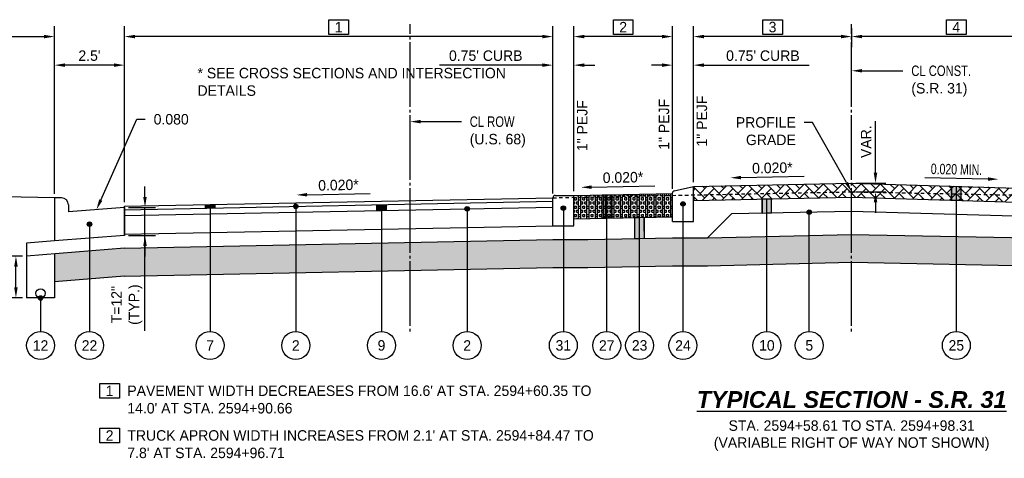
# Model space of a CAD drawing. Header units: feet. Extents: x 904 to 1979, y -2403 to -1843.
# Tile 18 of 34: x 1853 to 1888, y -2065 to -2049. Entities that reach past the tile are written whole.
import ezdxf
from ezdxf import colors
from ezdxf.entities.mleader import LeaderData, LeaderLine
from ezdxf.math import Vec2, Vec3

# ---------------------------------------------------------------- set-up
doc = ezdxf.new("R2010")
doc.units = ezdxf.units.FT
doc.header["$MEASUREMENT"] = 0
doc.linetypes.add('cl', pattern=[5.000000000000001, 0.09375000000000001, -0.09375000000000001, 4.625000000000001, -0.09375000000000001, 0.09375000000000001])
doc.linetypes.add('HIDDEN', pattern=[0.375, 0.25, -0.125])
for name, color, linetype in [('GE_P_CL', 180, 'cl'), ('RD_P_Text', 1, 'Continuous'), ('SC_Shading1', 247, 'Continuous'), ('SC_Shading1_Resurfacing', 247, 'Continuous')]:
    doc.layers.add(name, color=color, linetype=linetype)
doc.styles.add('Slanted-Normal', font='font31.shx', dxfattribs={"height": 0.1})
doc.styles.get("Standard").update_dxf_attribs({"font": 'font31.shx'})
doc.dimstyles.new('COEC', dxfattribs={"dimscale": 13.9, "dimtxt": 0.18, "dimasz": 0.18, "dimexe": 0.18, "dimexo": 0.0625, "dimgap": 0.09, "dimtad": 1, "dimzin": 0, "dimdsep": 46, "dimtxsty": 'Standard', "dimcen": 0.09, "dimclrd": 256, "dimclre": 256, "dimclrt": 256, "dimaunit": 1, "dimadec": 4, "dimazin": 0, "dimtfac": 1, "dimtofl": 0, "dimtmove": 0, "dimatfit": 3, "dimfxl": 1, "dimtolj": 1, "dimtzin": 0, "dimlwd": -1, "dimlwe": -1, "dimarcsym": 0})

# ---------------------------------------------------------------- blocks, each defined once
blk = doc.blocks.new('*D1192')
at = {"layer": 'Defpoints', "color": 0, "transparency": 16777216}
for p in [(1852.468404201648, -2057.46428792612), (1852.849892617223, -2057.46428792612), (1852.849892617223, -2058.96428792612)]:
    blk.add_point(p, dxfattribs=at)
at = {"layer": 'RD_P_Text', "transparency": 16777216}
for p, q in [((1852.699892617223, -2057.46428792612), (1852.093404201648, -2057.46428792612)), ((1852.468404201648, -2058.58928792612), (1852.468404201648, -2057.83928792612)), ((1852.699892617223, -2058.96428792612), (1852.093404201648, -2058.96428792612))]:
    blk.add_line(p, q, dxfattribs=at)
for points in [[(1852.405904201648, -2057.83928792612), (1852.530904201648, -2057.83928792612), (1852.468404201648, -2057.46428792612)], [(1852.405904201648, -2058.58928792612), (1852.530904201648, -2058.58928792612), (1852.468404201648, -2058.96428792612)]]:
    blk.add_solid(points, dxfattribs=at)
at = {"layer": 'RD_P_Text', "transparency": 16777216, "insert": (1852.130904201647, -2058.21428792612), "char_height": 0.375, "attachment_point": 5, "rotation": 90}
blk.add_mtext("\\A1;1.5'", dxfattribs=at)
blk = doc.blocks.new('*D1196')
at = {"layer": 'Defpoints', "color": 0, "transparency": 16777216}
for p in [(1853.849892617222, -2049.610229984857), (1847.849892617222, -2055.264957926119), (1853.849892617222, -2055.38495792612)]:
    blk.add_point(p, dxfattribs=at)
at = {"layer": 'RD_P_Text', "transparency": 16777216}
for p, q in [((1847.849892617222, -2055.114957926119), (1847.849892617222, -2049.235229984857)), ((1853.849892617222, -2055.234957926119), (1853.849892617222, -2049.235229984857)), ((1848.224892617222, -2049.610229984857), (1853.474892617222, -2049.610229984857))]:
    blk.add_line(p, q, dxfattribs=at)
for points in [[(1848.224892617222, -2049.547729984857), (1848.224892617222, -2049.672729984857), (1847.849892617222, -2049.610229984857)], [(1853.474892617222, -2049.547729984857), (1853.474892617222, -2049.672729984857), (1853.849892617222, -2049.610229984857)]]:
    blk.add_solid(points, dxfattribs=at)
at = {"layer": 'RD_P_Text', "transparency": 16777216, "insert": (1850.849892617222, -2049.272729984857), "char_height": 0.375, "attachment_point": 5}
blk.add_mtext("\\A1;6.0'", dxfattribs=at)
blk = doc.blocks.new('*D1199')
at = {"layer": 'Defpoints', "color": 0, "transparency": 16777216}
for p in [(1882.369892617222, -2049.16458792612), (1876.709892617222, -2049.610229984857), (1876.709892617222, -2054.97445792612)]:
    blk.add_point(p, dxfattribs=at)
at = {"layer": 'RD_P_Text', "transparency": 16777216}
for p, q in [((1876.709892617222, -2054.82445792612), (1876.709892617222, -2049.235229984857)), ((1881.994892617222, -2049.610229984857), (1877.084892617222, -2049.610229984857)), ((1882.369892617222, -2049.31458792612), (1882.369892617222, -2049.985229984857))]:
    blk.add_line(p, q, dxfattribs=at)
for points in [[(1877.084892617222, -2049.547729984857), (1877.084892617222, -2049.672729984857), (1876.709892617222, -2049.610229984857)], [(1881.994892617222, -2049.547729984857), (1881.994892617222, -2049.672729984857), (1882.369892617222, -2049.610229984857)]]:
    blk.add_solid(points, dxfattribs=at)
at = {"layer": 'RD_P_Text', "transparency": 16777216, "insert": (1879.539892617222, -2049.272729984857), "char_height": 0.375, "attachment_point": 5}
blk.add_mtext('\\A1;3', dxfattribs=at)
blk = doc.blocks.new('*D1200')
at = {"layer": 'Defpoints', "color": 0, "transparency": 16777216}
for p in [(1882.369892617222, -2049.16458792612), (1882.369892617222, -2049.610229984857), (1889.859892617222, -2055.079387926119)]:
    blk.add_point(p, dxfattribs=at)
at = {"layer": 'RD_P_Text', "transparency": 16777216}
for p, q in [((1889.859892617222, -2054.929387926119), (1889.859892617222, -2049.235229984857)), ((1882.369892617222, -2049.31458792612), (1882.369892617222, -2049.985229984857)), ((1889.484892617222, -2049.610229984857), (1882.744892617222, -2049.610229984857))]:
    blk.add_line(p, q, dxfattribs=at)
for points in [[(1882.744892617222, -2049.547729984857), (1882.744892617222, -2049.672729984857), (1882.369892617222, -2049.610229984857)], [(1889.484892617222, -2049.547729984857), (1889.484892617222, -2049.672729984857), (1889.859892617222, -2049.610229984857)]]:
    blk.add_solid(points, dxfattribs=at)
at = {"layer": 'RD_P_Text', "transparency": 16777216, "insert": (1886.114892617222, -2049.272729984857), "char_height": 0.375, "attachment_point": 5}
blk.add_mtext('\\A1;4', dxfattribs=at)
blk = doc.blocks.new('*D1201')
at = {"layer": 'Defpoints', "color": 0, "transparency": 16777216}
for p in [(1876.709892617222, -2050.632766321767), (1875.959892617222, -2055.207999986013), (1876.709892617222, -2054.97445792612)]:
    blk.add_point(p, dxfattribs=at)
at = {"layer": 'RD_P_Text', "transparency": 16777216}
for p, q in [((1875.959892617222, -2055.057999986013), (1875.959892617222, -2050.257766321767)), ((1876.709892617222, -2054.82445792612), (1876.709892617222, -2050.257766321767)), ((1875.584892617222, -2050.632766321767), (1875.209892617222, -2050.632766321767)), ((1877.084892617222, -2050.632766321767), (1880.846202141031, -2050.632766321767))]:
    blk.add_line(p, q, dxfattribs=at)
for points in [[(1875.584892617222, -2050.570266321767), (1875.584892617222, -2050.695266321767), (1875.959892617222, -2050.632766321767)], [(1877.084892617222, -2050.570266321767), (1877.084892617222, -2050.695266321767), (1876.709892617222, -2050.632766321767)]]:
    blk.add_solid(points, dxfattribs=at)
at = {"layer": 'RD_P_Text', "transparency": 16777216, "insert": (1879.194714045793, -2050.295266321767), "char_height": 0.375, "attachment_point": 5}
blk.add_mtext("\\A1;0.75' CURB", dxfattribs=at)
blk = doc.blocks.new('*D1206')
at = {"layer": 'Defpoints', "color": 0, "transparency": 16777216}
for p in [(1872.429892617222, -2049.610229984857), (1875.959892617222, -2055.207999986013), (1872.429892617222, -2055.295057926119)]:
    blk.add_point(p, dxfattribs=at)
at = {"layer": 'RD_P_Text', "transparency": 16777216}
for p, q in [((1872.429892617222, -2055.145057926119), (1872.429892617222, -2049.235229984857)), ((1875.959892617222, -2055.057999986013), (1875.959892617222, -2049.235229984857)), ((1875.584892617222, -2049.610229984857), (1872.804892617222, -2049.610229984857))]:
    blk.add_line(p, q, dxfattribs=at)
for points in [[(1872.804892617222, -2049.547729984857), (1872.804892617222, -2049.672729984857), (1872.429892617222, -2049.610229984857)], [(1875.584892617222, -2049.547729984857), (1875.584892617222, -2049.672729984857), (1875.959892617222, -2049.610229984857)]]:
    blk.add_solid(points, dxfattribs=at)
at = {"layer": 'RD_P_Text', "transparency": 16777216, "insert": (1874.194892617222, -2049.272729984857), "char_height": 0.375, "attachment_point": 5}
blk.add_mtext('\\A1;2', dxfattribs=at)
blk = doc.blocks.new('*D1207')
at = {"layer": 'Defpoints', "color": 0, "transparency": 16777216}
for p in [(1856.349892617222, -2049.610229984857), (1871.679892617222, -2055.378357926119), (1856.349892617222, -2055.684957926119)]:
    blk.add_point(p, dxfattribs=at)
at = {"layer": 'RD_P_Text', "transparency": 16777216}
for p, q in [((1856.349892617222, -2055.534957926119), (1856.349892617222, -2049.235229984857)), ((1871.679892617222, -2055.228357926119), (1871.679892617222, -2049.235229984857)), ((1871.304892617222, -2049.610229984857), (1856.724892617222, -2049.610229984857))]:
    blk.add_line(p, q, dxfattribs=at)
for points in [[(1856.724892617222, -2049.547729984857), (1856.724892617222, -2049.672729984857), (1856.349892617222, -2049.610229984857)], [(1871.304892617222, -2049.547729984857), (1871.304892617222, -2049.672729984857), (1871.679892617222, -2049.610229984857)]]:
    blk.add_solid(points, dxfattribs=at)
at = {"layer": 'RD_P_Text', "transparency": 16777216, "insert": (1864.014892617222, -2049.272729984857), "char_height": 0.375, "attachment_point": 5}
blk.add_mtext('\\A1;1', dxfattribs=at)
blk = doc.blocks.new('*D1208')
at = {"layer": 'Defpoints', "color": 0, "transparency": 16777216}
for p in [(1853.849892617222, -2050.632766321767), (1853.849892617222, -2055.38495792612), (1856.349892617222, -2055.684957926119)]:
    blk.add_point(p, dxfattribs=at)
at = {"layer": 'RD_P_Text', "transparency": 16777216}
for p, q in [((1853.849892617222, -2055.234957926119), (1853.849892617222, -2050.257766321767)), ((1856.349892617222, -2055.534957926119), (1856.349892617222, -2050.257766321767)), ((1855.974892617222, -2050.632766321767), (1854.224892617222, -2050.632766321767))]:
    blk.add_line(p, q, dxfattribs=at)
for points in [[(1854.224892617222, -2050.570266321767), (1854.224892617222, -2050.695266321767), (1853.849892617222, -2050.632766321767)], [(1855.974892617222, -2050.570266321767), (1855.974892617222, -2050.695266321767), (1856.349892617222, -2050.632766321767)]]:
    blk.add_solid(points, dxfattribs=at)
at = {"layer": 'RD_P_Text', "transparency": 16777216, "insert": (1855.099892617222, -2050.295266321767), "char_height": 0.375, "attachment_point": 5}
blk.add_mtext("\\A1;2.5'", dxfattribs=at)
blk = doc.blocks.new('*D1209')
at = {"layer": 'Defpoints', "color": 0, "transparency": 16777216}
for p in [(1872.429892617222, -2050.632766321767), (1871.679892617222, -2055.378357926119), (1872.429892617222, -2055.295057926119)]:
    blk.add_point(p, dxfattribs=at)
at = {"layer": 'RD_P_Text', "transparency": 16777216}
for p, q in [((1871.679892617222, -2055.228357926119), (1871.679892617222, -2050.257766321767)), ((1872.429892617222, -2055.145057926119), (1872.429892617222, -2050.257766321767)), ((1871.304892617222, -2050.632766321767), (1867.626916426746, -2050.632766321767)), ((1872.804892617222, -2050.632766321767), (1873.179892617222, -2050.632766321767))]:
    blk.add_line(p, q, dxfattribs=at)
for points in [[(1871.304892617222, -2050.570266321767), (1871.304892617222, -2050.695266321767), (1871.679892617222, -2050.632766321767)], [(1872.804892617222, -2050.570266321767), (1872.804892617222, -2050.695266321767), (1872.429892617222, -2050.632766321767)]]:
    blk.add_solid(points, dxfattribs=at)
at = {"layer": 'RD_P_Text', "transparency": 16777216, "insert": (1869.278404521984, -2050.295266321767), "char_height": 0.375, "attachment_point": 5}
blk.add_mtext("\\A1;0.75' CURB", dxfattribs=at)
blk = doc.blocks.new('*D1211')
at = {"layer": 'Defpoints', "color": 0, "transparency": 16777216}
for p in [(1856.349892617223, -2055.724957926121), (1857.086309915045, -2055.724957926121), (1856.349892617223, -2056.724957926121)]:
    blk.add_point(p, dxfattribs=at)
at = {"layer": 'RD_P_Text', "transparency": 16777216}
for p, q in [((1857.086309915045, -2055.349957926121), (1857.086309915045, -2054.974957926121)), ((1856.499892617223, -2055.724957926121), (1857.461309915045, -2055.724957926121)), ((1857.086309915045, -2056.724957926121), (1857.086309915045, -2055.724957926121)), ((1856.499892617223, -2056.724957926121), (1857.461309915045, -2056.724957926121)), ((1857.086309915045, -2060.145414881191), (1857.086309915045, -2056.724957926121)), ((1857.086309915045, -2057.099957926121), (1857.086309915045, -2057.474957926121))]:
    blk.add_line(p, q, dxfattribs=at)
for points in [[(1857.023809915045, -2055.349957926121), (1857.148809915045, -2055.349957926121), (1857.086309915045, -2055.724957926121)], [(1857.023809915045, -2057.099957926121), (1857.148809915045, -2057.099957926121), (1857.086309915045, -2056.724957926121)]]:
    blk.add_solid(points, dxfattribs=at)
at = {"layer": 'RD_P_Text', "transparency": 16777216, "insert": (1856.436309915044, -2059.203748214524), "char_height": 0.375, "attachment_point": 5, "rotation": 90}
blk.add_mtext('\\A1;T=12"\\P(TYP.)', dxfattribs=at)
blk = doc.blocks.new('*D1212')
at = {"layer": 'Defpoints', "color": 0, "transparency": 16777216}
for p in [(1882.369892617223, -2054.861257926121), (1883.223812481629, -2054.861257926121), (1882.369892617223, -2055.16458792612)]:
    blk.add_point(p, dxfattribs=at)
at = {"layer": 'RD_P_Text', "transparency": 16777216}
for p, q in [((1883.223812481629, -2054.486257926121), (1883.223812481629, -2052.63268649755)), ((1882.519892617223, -2054.861257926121), (1883.598812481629, -2054.861257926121)), ((1882.519892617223, -2055.16458792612), (1883.598812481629, -2055.16458792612)), ((1883.223812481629, -2055.53958792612), (1883.223812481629, -2055.91458792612))]:
    blk.add_line(p, q, dxfattribs=at)
for points in [[(1883.161312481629, -2054.486257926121), (1883.286312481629, -2054.486257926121), (1883.223812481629, -2054.861257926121)], [(1883.161312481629, -2055.53958792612), (1883.286312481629, -2055.53958792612), (1883.223812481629, -2055.16458792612)]]:
    blk.add_solid(points, dxfattribs=at)
at = {"layer": 'RD_P_Text', "transparency": 16777216, "insert": (1882.886312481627, -2053.371972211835), "char_height": 0.375, "attachment_point": 5, "rotation": 90}
blk.add_mtext('\\A1;VAR.', dxfattribs=at)

msp = doc.modelspace()

# ---------------------------------------------------------------- hatches: boundary and pattern name
at = {"layer": 'RD_P_Text'}
h = msp.add_hatch(color=256, dxfattribs=at)
h.dxf.hatch_style = 1
h.paths.add_polyline_path([(1886.281492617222, -2054.975174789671), (1886.281492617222, -2055.475174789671), (1885.948292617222, -2055.465471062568), (1885.948292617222, -2054.965471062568)])
h = msp.add_hatch(color=256, dxfattribs=at)
h.dxf.hatch_style = 1
h.paths.add_polyline_path([(1873.440572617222, -2055.274844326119), (1873.772572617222, -2055.268204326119), (1873.772572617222, -2056.101504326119), (1873.440572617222, -2056.108144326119)])
h = msp.add_hatch(color=256, dxfattribs=at)
h.dxf.hatch_style = 1
edge = h.paths.add_edge_path()
edge.add_arc((1876.334892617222, -2055.59912292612), 0.08, 0, 360)
h = msp.add_hatch(color=256, dxfattribs=at)
h.dxf.hatch_style = 1
h.paths.add_polyline_path([(1879.503172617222, -2055.41859232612), (1879.169972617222, -2055.42525632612), (1879.169972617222, -2055.92525632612), (1879.503172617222, -2055.91859232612)])
h = msp.add_hatch(color=256, dxfattribs=at)
h.dxf.hatch_style = 1
h.paths.add_polyline_path([(1859.249292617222, -2055.626969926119), (1859.582492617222, -2055.620305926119), (1859.582492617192, -2055.745305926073), (1859.249292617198, -2055.751969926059)])
h = msp.add_hatch(color=256, dxfattribs=at)
h.dxf.hatch_style = 1
edge = h.paths.add_edge_path()
edge.add_arc((1862.481892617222, -2055.687317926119), 0.08, 0, 360)
h = msp.add_hatch(color=256, dxfattribs=at)
h.dxf.hatch_style = 1
h.paths.add_polyline_path([(1865.381292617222, -2055.629329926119), (1865.714492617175, -2055.622665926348), (1865.714492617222, -2055.830995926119), (1865.381292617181, -2055.837659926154)])
h = msp.add_hatch(color=256, dxfattribs=at)
h.dxf.hatch_style = 1
edge = h.paths.add_edge_path()
edge.add_arc((1868.613892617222, -2055.773007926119), 0.08, 0, 360)
h = msp.add_hatch(color=256, dxfattribs=at)
h.dxf.hatch_style = 1
edge = h.paths.add_edge_path()
edge.add_arc((1872.054892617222, -2055.753052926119), 0.08, 0, 360)
h = msp.add_hatch(color=256, dxfattribs=at)
h.dxf.hatch_style = 1
edge = h.paths.add_edge_path()
edge.add_arc((1880.853232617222, -2055.89159112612), 0.08, 0, 360)
h = msp.add_hatch(color=256, dxfattribs=at)
h.dxf.hatch_style = 1
edge = h.paths.add_edge_path()
edge.add_arc((1855.099892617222, -2056.324957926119), 0.08, 0, 360)
h = msp.add_hatch(color=256, dxfattribs=at)
h.dxf.hatch_style = 1
h.paths.add_polyline_path([(1874.617232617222, -2056.084611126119), (1874.949232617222, -2056.07797112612), (1874.949232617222, -2056.837331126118), (1874.617232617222, -2056.843971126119)])
h = msp.add_hatch(color=256, dxfattribs=at)
h.dxf.hatch_style = 1
edge = h.paths.add_edge_path()
edge.add_arc((1853.349892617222, -2058.964287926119), 0.08, 0, 360)
at = {"layer": 'SC_Shading1'}
h = msp.add_hatch(dxfattribs=at)
h.set_pattern_fill('WICKER', color=256, scale=1.5)
h.set_pattern_definition([(0, (-29.67285593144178, -25.11659251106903), (0, 1.5), [0.439335, -0.257355, 0.6213150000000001, -0.18198]), (0, (-29.67285593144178, -25.29857251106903), (0, 1.5), [0.6213150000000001, -0.257355, 0.439335, -0.18198]), (0, (-29.23352093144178, -24.23790751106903), (0, 1.5), [0.6213150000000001, -0.257355, 0.439335, -0.18198]), (0, (-29.23352093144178, -24.05592751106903), (0, 1.5), [0.439335, -0.257355, 0.6213150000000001, -0.18198]), (90, (-29.41550093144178, -25.11659251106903), (-1.5, 9.184850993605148e-17), [0.439335, -0.257355, 0.6213150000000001, -0.18198]), (90, (-29.23352093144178, -25.11659251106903), (-1.5, 9.184850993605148e-17), [0.6213150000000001, -0.257355, 0.439335, -0.18198]), (90, (-28.35483593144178, -24.85923751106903), (-1.5, 9.184850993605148e-17), [0.6213150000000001, -0.18198, 0.439335, -0.257355]), (90, (-28.17285593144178, -24.67725751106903), (-1.5, 9.184850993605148e-17), [0.439335, -0.18198, 0.6213150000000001, -0.257355]), (135, (-28.92285593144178, -25.42725751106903), (-1.499996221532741, -1.499996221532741), [0.439335, -0.257355, 0.3639600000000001, -0.257355, 0.6213150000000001, -0.18198]), (135, (-28.79418593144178, -25.29857251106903), (-1.499996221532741, -1.499996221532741), [0.6213150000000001, -0.257355, 0.3639600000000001, -0.257355, 0.439335, -0.18198]), (135, (-27.91550093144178, -24.93461251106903), (-1.499996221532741, -1.499996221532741), [0.3639600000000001, -0.257355, 0.6213150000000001, -0.18198, 0.439335, -0.257355]), (135, (-27.91550093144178, -24.67725751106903), (-1.499996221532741, -1.499996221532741), [0.3639600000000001, -0.257355, 0.439335, -0.18198, 0.6213150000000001, -0.257355]), (45, (-28.79418593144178, -25.55592751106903), (-1.499996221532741, 1.499996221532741), [0.3639600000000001, -0.257355, 0.439335, -0.18198, 0.6213150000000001, -0.257355]), (45, (-29.05154093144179, -25.55592751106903), (-1.499996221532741, 1.499996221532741), [0.3639600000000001, -0.257355, 0.6213150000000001, -0.18198, 0.439335, -0.257355]), (45, (-29.85483593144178, -25.11659251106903), (-1.499996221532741, 1.499996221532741), [0.439335, -0.18198, 0.6213150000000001, -0.257355, 0.3639600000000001, -0.257355]), (45, (-30.11220593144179, -25.11659251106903), (-1.499996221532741, 1.499996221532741), [0.6213150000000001, -0.18198, 0.439335, -0.257355, 0.3639600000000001, -0.257355])])
h.paths.add_polyline_path([(1856.349892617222, -2058.184287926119), (1871.679892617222, -2057.877687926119), (1872.929892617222, -2057.877687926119), (1875.959892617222, -2057.817087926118), (1877.209892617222, -2057.817087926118), (1882.369892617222, -2057.68888792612), (1889.359892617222, -2057.82868792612), (1890.609892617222, -2057.82868792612), (1909.539892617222, -2058.207287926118), (1912.039892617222, -2058.407287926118), (1912.039892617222, -2057.407317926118), (1909.539892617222, -2057.207317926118), (1890.609892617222, -2056.82871792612), (1889.359892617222, -2056.82871792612), (1882.369892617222, -2056.68891792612), (1877.209892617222, -2056.817117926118), (1875.959892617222, -2056.817117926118), (1872.929892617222, -2056.877717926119), (1871.679892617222, -2056.877687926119), (1856.349892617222, -2057.184287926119), (1853.849892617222, -2057.384287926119), (1853.849892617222, -2058.384287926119)])
at = {"layer": 'SC_Shading1_Resurfacing'}
h = msp.add_hatch(dxfattribs=at)
h.set_pattern_fill('AR-HBONE', color=256, scale=0.06)
h.set_pattern_definition([(45, (0, -55.75131541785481), (0, 0.3394112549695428), [0.72, -0.24]), (135, (0.1697056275, -55.58160979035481), (2.664535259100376e-17, 0.3394112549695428), [0.72, -0.24])])
h.paths.add_polyline_path([(1882.369892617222, -2054.86125792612), (1876.709892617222, -2054.97445792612), (1876.709892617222, -2055.47445792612), (1882.369892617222, -2055.36125792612), (1889.859892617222, -2055.579387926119), (1889.859892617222, -2055.079387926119)])
at = {"layer": 'SC_Shading1_Resurfacing', "true_color": 0x7ac1d6}
h = msp.add_hatch(dxfattribs=at)
h.set_pattern_fill('BOX', color=133, scale=0.3)
h.set_pattern_definition([(90, (0, 0), (-0.3, 1.83697019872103e-17), []), (90, (0.075, 0), (-0.3, 1.83697019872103e-17), []), (0, (0, 0), (0, 0.3), [-0.075, 0.075]), (0, (0, 0.075), (0, 0.3), [-0.075, 0.075]), (0, (0, 0.15), (0, 0.3), [0.075, -0.075]), (0, (0, 0.225), (0, 0.3), [0.075, -0.075]), (90, (0.15, 0), (-0.3, 1.83697019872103e-17), [0.075, -0.075]), (90, (0.225, 0), (-0.3, 1.83697019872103e-17), [0.075, -0.075])])
h.paths.add_polyline_path([(1872.429892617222, -2055.295057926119), (1872.429892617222, -2056.128357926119), (1875.959892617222, -2056.05775792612), (1875.959892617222, -2055.22445792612)])

# ---------------------------------------------------------------- linework, layer by layer
at = {"layer": 'GE_P_CL', "ltscale": 0.5, "flags": 128}
for points in [[(1866.570915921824, -2060.16458792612), (1866.570915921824, -2049.16458792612)], [(1882.369892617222, -2060.16458792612), (1882.369892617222, -2049.16458792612)]]:
    msp.add_lwpolyline(points, dxfattribs=at)
at = {"layer": 'RD_P_Text'}
for points in [[(1863.66472202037, -2049.005978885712), (1864.365063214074, -2049.005978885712), (1864.365063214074, -2049.539481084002), (1863.66472202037, -2049.539481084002)], [(1873.84472202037, -2049.005978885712), (1874.545063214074, -2049.005978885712), (1874.545063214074, -2049.539481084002), (1873.84472202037, -2049.539481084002)], [(1879.18972202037, -2049.005978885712), (1879.890063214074, -2049.005978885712), (1879.890063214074, -2049.539481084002), (1879.18972202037, -2049.539481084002)], [(1885.76472202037, -2049.005978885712), (1886.465063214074, -2049.005978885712), (1886.465063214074, -2049.539481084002), (1885.76472202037, -2049.539481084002)], [(1855.469772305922, -2062.021537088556), (1856.170113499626, -2062.021537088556), (1856.170113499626, -2062.555039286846), (1855.469772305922, -2062.555039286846)], [(1855.469772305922, -2063.620378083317), (1856.170113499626, -2063.620378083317), (1856.170113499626, -2064.153880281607), (1855.469772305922, -2064.153880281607)]]:
    msp.add_lwpolyline(points, close=True, dxfattribs=at)
at = {"layer": 'RD_P_Text', "flags": 128}
for points in [[(1876.709892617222, -2054.97445792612), (1882.369892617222, -2054.86125792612)], [(1882.369892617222, -2054.86125792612), (1889.859892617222, -2055.079387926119)], [(1872.429892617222, -2055.295057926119), (1875.959892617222, -2055.22445792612)], [(1876.025142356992, -2055.12665508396), (1876.709892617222, -2054.97445792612)], [(1885.948292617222, -2054.965471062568), (1885.948292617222, -2055.465471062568)], [(1886.281492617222, -2054.975174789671), (1886.281492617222, -2055.475174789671), (1885.948292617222, -2055.465471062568), (1885.948292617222, -2054.965471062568), (1886.281492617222, -2054.975174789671)], [(1886.114892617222, -2054.970322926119), (1886.114892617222, -2060.16458792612)], [(1886.281492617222, -2054.975174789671), (1886.281492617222, -2055.475174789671)], [(1853.849892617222, -2055.38495792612), (1847.849892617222, -2055.264957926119)], [(1853.849892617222, -2055.38495792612), (1853.849892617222, -2056.92495792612)], [(1854.099892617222, -2055.38495792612), (1853.849892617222, -2055.38495792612)], [(1856.349892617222, -2055.684957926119), (1871.679892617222, -2055.378357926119)], [(1856.349892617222, -2055.809957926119), (1871.679892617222, -2055.503357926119)], [(1871.763192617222, -2055.295057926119), (1872.429892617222, -2055.295057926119)], [(1873.440572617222, -2055.274844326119), (1873.772572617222, -2055.268204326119), (1873.772572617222, -2056.101504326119), (1873.440572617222, -2056.108144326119), (1873.440572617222, -2055.274844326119)], [(1873.440572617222, -2056.108144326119), (1873.440572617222, -2055.274844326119)], [(1873.606572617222, -2060.16458792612), (1873.606572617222, -2055.271524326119)], [(1873.772572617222, -2056.101504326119), (1873.772572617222, -2055.268204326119)], [(1876.334892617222, -2055.59912292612), (1876.334892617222, -2060.16458792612)], [(1876.709892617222, -2055.47445792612), (1882.369892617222, -2055.36125792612)], [(1879.503172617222, -2055.41859232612), (1879.169972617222, -2055.42525632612), (1879.169972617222, -2055.92525632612), (1879.503172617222, -2055.91859232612), (1879.503172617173, -2055.418592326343)], [(1882.369892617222, -2055.36125792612), (1889.859892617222, -2055.579387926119)], [(1854.349892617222, -2055.63495792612), (1854.349892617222, -2055.88495792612)], [(1856.349892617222, -2055.724957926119), (1854.349892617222, -2055.88495792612)], [(1856.349892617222, -2056.018287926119), (1871.679892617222, -2055.711687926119)], [(1856.349892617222, -2055.724957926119), (1856.349892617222, -2056.724957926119)], [(1859.249292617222, -2055.626969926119), (1859.582492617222, -2055.620305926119), (1859.582492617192, -2055.745305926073), (1859.249292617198, -2055.751969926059), (1859.249292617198, -2055.626969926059)], [(1859.249292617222, -2055.626969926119), (1859.249292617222, -2055.751969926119)], [(1859.415892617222, -2055.623637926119), (1859.415892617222, -2060.16458792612)], [(1859.582492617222, -2055.620305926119), (1859.582492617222, -2055.745305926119)], [(1862.481892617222, -2055.687317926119), (1862.481892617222, -2060.16458792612)], [(1865.381292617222, -2055.629329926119), (1865.714492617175, -2055.622665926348), (1865.714492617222, -2055.830995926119), (1865.381292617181, -2055.837659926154), (1865.381292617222, -2055.629329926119)], [(1865.381292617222, -2055.629329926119), (1865.381292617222, -2055.837659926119)], [(1865.547892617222, -2055.625997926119), (1865.547892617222, -2060.16458792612)], [(1865.714492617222, -2055.622665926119), (1865.714492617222, -2055.830995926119)], [(1868.613892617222, -2055.773007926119), (1868.613892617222, -2060.16458792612)], [(1872.054892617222, -2055.753052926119), (1872.054892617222, -2060.16458792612)], [(1878.07995384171, -2055.94705670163), (1877.209892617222, -2056.817117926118)], [(1878.07995384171, -2055.94705670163), (1882.369892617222, -2055.86125792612)], [(1882.369892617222, -2055.86125792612), (1888.573087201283, -2056.041912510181)], [(1872.429892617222, -2056.128357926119), (1875.959892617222, -2056.05775792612)], [(1874.617232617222, -2056.084611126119), (1874.949232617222, -2056.07797112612), (1874.949232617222, -2056.837331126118), (1874.617232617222, -2056.843971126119), (1874.617232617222, -2056.084611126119)], [(1874.617232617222, -2056.584611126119), (1874.617232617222, -2056.084611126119)], [(1874.783232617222, -2060.16458792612), (1874.783232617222, -2056.08129112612)], [(1874.949232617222, -2056.577971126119), (1874.949232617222, -2056.07797112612)], [(1875.959892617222, -2056.22445792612), (1876.709892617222, -2056.22445792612)], [(1855.099892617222, -2056.324957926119), (1855.099892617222, -2060.16458792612)], [(1856.349892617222, -2056.684287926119), (1871.679892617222, -2056.377687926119)], [(1871.679892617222, -2056.378387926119), (1872.429892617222, -2056.378387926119)], [(1853.849892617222, -2056.92495792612), (1852.849892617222, -2057.004957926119)], [(1852.849892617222, -2057.004957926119), (1852.849892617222, -2057.464287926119)], [(1856.349892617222, -2056.724957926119), (1853.849892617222, -2056.92495792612)], [(1856.349892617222, -2057.184287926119), (1871.679892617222, -2056.877687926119)], [(1871.679892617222, -2056.877717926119), (1872.929892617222, -2056.877717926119)], [(1872.929892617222, -2056.877717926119), (1875.959892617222, -2056.817117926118)], [(1875.959892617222, -2056.817117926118), (1877.209892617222, -2056.817117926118)], [(1877.209892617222, -2056.817117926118), (1882.369892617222, -2056.68891792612)], [(1882.369892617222, -2056.68891792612), (1889.359892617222, -2056.82871792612)], [(1856.349892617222, -2057.184287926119), (1852.849892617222, -2057.464287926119)], [(1852.849892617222, -2057.464287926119), (1852.849892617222, -2058.964287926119)], [(1853.849892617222, -2057.384287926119), (1853.849892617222, -2058.964287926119)], [(1877.209892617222, -2057.817087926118), (1882.369892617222, -2057.68888792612)], [(1882.369892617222, -2057.68888792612), (1889.359892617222, -2057.82868792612)], [(1856.349892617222, -2058.184287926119), (1871.679892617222, -2057.877687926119)], [(1871.679892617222, -2057.877687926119), (1872.929892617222, -2057.877687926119)], [(1872.929892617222, -2057.877687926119), (1875.959892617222, -2057.817087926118)], [(1875.959892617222, -2057.817087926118), (1877.209892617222, -2057.817087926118)], [(1856.349892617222, -2058.184287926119), (1853.849892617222, -2058.384287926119)], [(1853.849892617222, -2058.964287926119), (1852.849892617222, -2058.964287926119)], [(1853.349892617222, -2058.964287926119), (1853.349892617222, -2060.16458792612)]]:
    msp.add_lwpolyline(points, dxfattribs=at)
at = {"layer": 'RD_P_Text', "linetype": 'ByBlock', "lineweight": -2}
for points in [[(1878.408104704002, -2054.656263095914), (1880.671680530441, -2054.610991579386)], [(1887.246680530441, -2054.708728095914), (1884.983104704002, -2054.663456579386)], [(1862.883104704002, -2055.270063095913), (1865.146680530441, -2055.224791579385)], [(1873.063104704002, -2054.998163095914), (1875.326680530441, -2054.952891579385)]]:
    msp.add_lwpolyline(points, dxfattribs=at)
at = {"layer": 'RD_P_Text', "linetype": 'HIDDEN', "ltscale": 0.5, "flags": 128}
for points in [[(1871.679892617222, -2055.378387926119), (1882.369892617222, -2055.16458792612)], [(1882.369892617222, -2055.16458792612), (1890.609892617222, -2055.32938792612)]]:
    msp.add_lwpolyline(points, dxfattribs=at)
at = {"layer": 'RD_P_Text', "ltscale": 0.5, "flags": 128}
for points in [[(1875.959892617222, -2056.22445792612), (1875.959892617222, -2055.207999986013)], [(1876.709892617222, -2056.22445792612), (1876.709892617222, -2054.97445792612)], [(1871.679892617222, -2056.378387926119), (1871.679892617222, -2055.378357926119)], [(1872.429892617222, -2056.378387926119), (1872.429892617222, -2055.295057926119)], [(1879.169972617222, -2055.92525632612), (1879.169972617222, -2055.42525632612)], [(1879.336572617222, -2060.16458792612), (1879.336572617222, -2055.42192432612)], [(1879.503172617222, -2055.91859232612), (1879.503172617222, -2055.41859232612)], [(1856.349892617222, -2056.724957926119), (1856.349892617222, -2055.684957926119)], [(1880.853232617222, -2060.16458792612), (1880.853232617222, -2055.89159112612)]]:
    msp.add_lwpolyline(points, dxfattribs=at)
at = {"layer": 'RD_P_Text'}
for centre, radius in [((1876.334892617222, -2055.59912292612), 0.08), ((1862.481892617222, -2055.687317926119), 0.08), ((1868.613892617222, -2055.773007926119), 0.08), ((1872.054892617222, -2055.753052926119), 0.08), ((1880.853232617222, -2055.89159112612), 0.08), ((1855.099892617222, -2056.324957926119), 0.08), ((1853.349892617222, -2058.798287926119), 0.166), ((1853.349892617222, -2058.964287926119), 0.08), ((1853.349892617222, -2060.66458792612), 0.5), ((1855.099892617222, -2060.66458792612), 0.5), ((1859.415892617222, -2060.66458792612), 0.5), ((1862.481892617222, -2060.66458792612), 0.5), ((1865.547892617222, -2060.66458792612), 0.5), ((1868.613892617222, -2060.66458792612), 0.5), ((1872.054892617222, -2060.66458792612), 0.5), ((1873.606572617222, -2060.66458792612), 0.5), ((1874.783232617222, -2060.66458792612), 0.5), ((1876.334892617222, -2060.66458792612), 0.5), ((1879.336572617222, -2060.66458792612), 0.5), ((1880.853232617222, -2060.66458792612), 0.5), ((1886.114892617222, -2060.66458792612), 0.5)]:
    msp.add_circle(centre, radius, dxfattribs=at)
at = {"layer": 'RD_P_Text', "ltscale": 0.5}
for centre, radius, start in [((1876.043222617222, -2055.207999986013), 0.08333, 102.5312343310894), ((1871.763192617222, -2055.378357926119), 0.0833, 90)]:
    msp.add_arc(centre, radius, start, 180, dxfattribs=at)
at = {"layer": 'RD_P_Text'}
msp.add_arc((1854.099892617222, -2055.63495792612), 0.25, 0, 90, dxfattribs=at)
for points in [[(1878.409354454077, -2054.718750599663), (1878.03317968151, -2054.663761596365), (1878.406854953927, -2054.593775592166)], [(1887.245430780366, -2054.771215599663), (1887.621605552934, -2054.716226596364), (1887.247930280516, -2054.646240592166)], [(1862.884354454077, -2055.332550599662), (1862.50817968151, -2055.277561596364), (1862.881854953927, -2055.207575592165)], [(1873.064354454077, -2055.060650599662), (1872.68817968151, -2055.005661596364), (1873.061854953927, -2054.935675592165)]]:
    msp.add_solid(points, dxfattribs=at)

# ---------------------------------------------------------------- texts
for s, width, heights, insert, char_height, attachment_point in [('* SEE CROSS SECTIONS AND INTERSECTION DETAILS', 11.61282237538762, [9.074842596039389], (1858.965734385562, -2050.730305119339), 0.375, 1), ('\\pxt43;12', 34.83484609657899, [0], (1853.349892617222, -2060.66458792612), 0.375, 5), ('22', 34.83484609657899, [0], (1855.099892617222, -2060.66458792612), 0.375, 5), ('\\pxt43;7', 34.83484609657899, [0], (1859.415892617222, -2060.66458792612), 0.375, 5), ('\\pxt43;2', 34.83484609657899, [0], (1862.481892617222, -2060.66458792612), 0.375, 5), ('\\pxt43;9', 34.83484609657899, [0.3750000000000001], (1865.547892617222, -2060.66458792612), 0.375, 5), ('\\pxt43;2', 34.83484609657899, [0], (1868.613892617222, -2060.66458792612), 0.375, 5), ('\\pxt43;31', 34.83484609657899, [0], (1872.054892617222, -2060.66458792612), 0.375, 5), ('27', 34.83484609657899, [0], (1873.606572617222, -2060.66458792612), 0.375, 5), ('\\pxt43;23', 34.83484609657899, [0], (1874.783232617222, -2060.66458792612), 0.375, 5), ('\\pxt43;24', 34.83484609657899, [0], (1876.334892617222, -2060.66458792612), 0.375, 5), ('\\pxt43;10', 34.83484609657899, [0], (1879.336572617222, -2060.66458792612), 0.375, 5), ('\\pxt43;5', 34.83484609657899, [0], (1880.853232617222, -2060.66458792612), 0.375, 5), ('\\pxt43;25', 34.83484609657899, [0], (1886.114892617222, -2060.66458792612), 0.375, 5), ('\\pxt43;1', 34.83484609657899, [0], (1855.819942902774, -2062.288288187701), 0.375, 5), ("PAVEMENT WIDTH DECREAESES FROM 16.6' AT STA. 2594+60.35 TO\\P14.0' AT STA. 2594+90.66", 21.7562694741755, [9.074842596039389], (1856.454424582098, -2062.097270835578), 0.375, 1), ('{\\fArial|b1|i1|c0|p34;\\LTYPICAL SECTION - S.R. 31}', 34.83484609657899, [0], (1882.369892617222, -2062.602387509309), 0.6, 5), ('STA. 2594+58.61 TO STA. 2594+98.31', 34.83484609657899, [0.3750000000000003], (1882.369892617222, -2063.534459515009), 0.375, 5), ('\\pxt43;2', 34.83484609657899, [0], (1855.819942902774, -2063.887129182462), 0.375, 5), ("TRUCK APRON WIDTH INCREASES FROM 2.1' AT STA. 2594+84.47 TO \\P7.8' AT STA. 2594+96.71", 21.7562694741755, [9.074842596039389], (1856.454424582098, -2063.696111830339), 0.375, 1), ('(VARIABLE RIGHT OF WAY NOT SHOWN)', 34.83484609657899, [0], (1882.369892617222, -2064.19674922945), 0.375, 5)]:
    msp.add_mtext_dynamic_manual_height_columns(s, width=width, gutter_width=10, heights=heights, dxfattribs=dict(at, insert=insert, char_height=char_height, attachment_point=attachment_point))
at = {"layer": 'RD_P_Text', "char_height": 0.375, "attachment_point": 5}
for s, width, insert, rotation in [('1" PEJF', 34.83484609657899, (1872.732822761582, -2052.796295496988), 90), ('1" PEJF', 34.83484609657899, (1875.656962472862, -2052.752766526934), 90.00000000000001), ('1" PEJF', 34.83484609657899, (1877.012822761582, -2052.635995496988), 90), ('0.020*', 2.913978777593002, (1879.533440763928, -2054.311034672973), 1.1457628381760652), ('{\\W0.75;0.020 MIN.}', 2.913978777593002, (1886.121344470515, -2054.363499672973), 358.8542371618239), ('0.020*', 2.913978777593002, (1874.188440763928, -2054.652934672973), 1.1457628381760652), ('0.020*', 2.913978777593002, (1864.008440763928, -2054.924834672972), 1.1457628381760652)]:
    msp.add_mtext_dynamic_manual_height_columns(s, width=width, gutter_width=10, heights=[0], dxfattribs=dict(at, insert=insert, rotation=rotation))

# ---------------------------------------------------------------- dimensions: what is measured, and where the dimension line sits
at = {"layer": 'RD_P_Text'}
for base, p1, p2, angle, text, picture, middle in [((1853.849892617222, -2049.610229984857), (1847.849892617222, -2055.264957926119), (1853.849892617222, -2055.38495792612), 180, "6.0'", '*D1196', (1850.849892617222, -2049.272729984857)), ((1883.223812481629, -2054.861257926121), (1882.369892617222, -2055.16458792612), (1882.369892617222, -2054.86125792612), 90, 'VAR.', '*D1212', (1882.886312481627, -2053.371972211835)), ((1852.468404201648, -2057.46428792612), (1852.849892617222, -2058.964287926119), (1852.849892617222, -2057.464287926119), 90, "1.5'", '*D1192', (1852.130904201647, -2058.21428792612))]:
    dim = msp.add_linear_dim(base=base, p1=p1, p2=p2, angle=angle, text=text, dimstyle='COEC', override={"dimscale": 3, "dimtxt": 0.125, "dimasz": 0.125, "dimexe": 0.125, "dimexo": 0.05, "dimgap": 0.05}, dxfattribs=at)
    dim.commit()
    dim.dimension.update_dxf_attribs({"geometry": picture, "text_midpoint": middle})
for base, p1, p2, text, picture, middle in [((1856.349892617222, -2049.610229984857), (1871.679892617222, -2055.378357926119), (1856.349892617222, -2055.684957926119), '1', '*D1207', (1864.014892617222, -2049.272729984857)), ((1872.429892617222, -2049.610229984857), (1875.959892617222, -2055.207999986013), (1872.429892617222, -2055.295057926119), '2', '*D1206', (1874.194892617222, -2049.272729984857)), ((1876.709892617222, -2049.610229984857), (1882.369892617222, -2049.16458792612), (1876.709892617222, -2054.97445792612), '3', '*D1199', (1879.539892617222, -2049.272729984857)), ((1882.369892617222, -2049.610229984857), (1889.859892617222, -2055.079387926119), (1882.369892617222, -2049.16458792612), '4', '*D1200', (1886.114892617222, -2049.272729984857)), ((1853.849892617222, -2050.632766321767), (1856.349892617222, -2055.684957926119), (1853.849892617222, -2055.38495792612), "2.5'", '*D1208', (1855.099892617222, -2050.295266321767))]:
    dim = msp.add_linear_dim(base=base, p1=p1, p2=p2, text=text, dimstyle='COEC', override={"dimscale": 3, "dimtxt": 0.125, "dimasz": 0.125, "dimexe": 0.125, "dimexo": 0.05, "dimgap": 0.05}, dxfattribs=at)
    dim.commit()
    dim.dimension.update_dxf_attribs({"geometry": picture, "text_midpoint": middle})
for base, p1, p2, angle, text, override, picture, middle in [((1872.429892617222, -2050.632766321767), (1871.679892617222, -2055.378357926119), (1872.429892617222, -2055.295057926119), 180, "0.75' CURB", {"dimscale": 3, "dimtxt": 0.125, "dimasz": 0.125, "dimexe": 0.125, "dimexo": 0.05, "dimgap": 0.05}, '*D1209', (1869.278404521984, -2050.632766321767)), ((1876.709892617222, -2050.632766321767), (1875.959892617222, -2055.207999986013), (1876.709892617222, -2054.97445792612), 180, "0.75' CURB", {"dimscale": 3, "dimtxt": 0.125, "dimasz": 0.125, "dimexe": 0.125, "dimexo": 0.05, "dimgap": 0.05}, '*D1201', (1879.194714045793, -2050.632766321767)), ((1857.086309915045, -2055.724957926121), (1856.349892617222, -2056.72495792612), (1856.349892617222, -2055.72495792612), 90, 'T=12"\\P(TYP.)', {"dimscale": 3, "dimtxt": 0.125, "dimasz": 0.125, "dimexe": 0.125, "dimexo": 0.05, "dimgap": 0.05, "dimtmove": 1}, '*D1211', (1856.758048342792, -2059.203748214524))]:
    dim = msp.add_linear_dim(base=base, p1=p1, p2=p2, angle=angle, text=text, dimstyle='COEC', override=override, dxfattribs=at)
    dim.commit()
    dim.dimension.update_dxf_attribs({"geometry": picture, "text_midpoint": middle, "dimtype": 160})

# ---------------------------------------------------------------- leaders
ml = msp.add_multileader_mtext('Standard', dxfattribs=at)
ml.set_content('{\\W0.8;CL CONST.\\P}(S.R. 31)', color=256, style='Slanted-Normal')
ml.set_leader_properties()
ml.build(insert=Vec2(0, 0))
ml.multileader.update_dxf_attribs({"dogleg_length": 0.1, "arrow_head_size": 0.375, "scale": 3})
ctx = ml.context
ctx.base_point, ctx.scale, ctx.char_height, ctx.arrow_head_size, ctx.landing_gap_size, ctx.plane_origin = Vec3(1884.204971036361, -2050.83409605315), 3, 0.375, 0.375, 0.3, Vec3(1882.369892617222, -2050.83409605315)
notes = []
notes.append((ctx, [(0, (1, 1, 0), (1883.904971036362, -2050.83409605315), (1, 0), 0.3, [(0, [(1882.369892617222, -2050.83409605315)], 0, [])])]))
ctx.mtext.insert, ctx.mtext.flow_direction = Vec3(1884.504971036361, -2050.64659605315), 5
ml = msp.add_multileader_mtext('Standard', dxfattribs=at)
ml.set_content('0.080', color=256, style='Slanted-Normal')
ml.set_leader_properties()
ml.build(insert=Vec2(0, 0))
ml.multileader.update_dxf_attribs({"dogleg_length": 0.1, "arrow_head_size": 0.375, "scale": 3})
ctx = ml.context
ctx.base_point, ctx.scale, ctx.char_height, ctx.arrow_head_size, ctx.landing_gap_size, ctx.plane_origin = Vec3(1857.096199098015, -2052.56900529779), 3, 0.375, 0.375, 0.3, Vec3(1864.925574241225, -2053.212488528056)
notes.append((ctx, [(1, (1, 1, 0), (1856.796199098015, -2052.56900529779), (1, 0), 0.3, [(0, [(1855.349892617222, -2055.80495792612)], 0, [])])]))
ctx.mtext.insert, ctx.mtext.flow_direction = Vec3(1857.396199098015, -2052.38150529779), 5
ml = msp.add_multileader_mtext('Standard', dxfattribs=at)
ml.set_content('{\\W0.8;CL ROW\\P}(U.S. 68)', color=256, style='Slanted-Normal')
ml.set_leader_properties()
ml.build(insert=Vec2(0, 0))
ml.multileader.update_dxf_attribs({"dogleg_length": 0.1, "arrow_head_size": 0.375, "scale": 3})
ctx = ml.context
ctx.base_point, ctx.scale, ctx.char_height, ctx.arrow_head_size, ctx.landing_gap_size, ctx.plane_origin = Vec3(1868.405994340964, -2052.65495511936), 3, 0.375, 0.375, 0.3, Vec3(1866.570915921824, -2052.65495511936)
notes.append((ctx, [(0, (1, 1, 0), (1868.105994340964, -2052.65495511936), (1, 0), 0.3, [(0, [(1866.570915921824, -2052.65495511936)], 0, [])])]))
ctx.mtext.insert, ctx.mtext.flow_direction = Vec3(1868.705994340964, -2052.46745511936), 5
ml = msp.add_multileader_mtext('Standard', dxfattribs=at)
ml.set_content('PROFILE \\PGRADE', color=256, style='Slanted-Normal')
ml.set_leader_properties()
ml.build(insert=Vec2(0, 0))
ml.multileader.update_dxf_attribs({"dogleg_length": 0.1, "arrow_head_size": 0.375, "scale": 3})
ctx = ml.context
ctx.base_point, ctx.scale, ctx.char_height, ctx.arrow_head_size, ctx.landing_gap_size, ctx.plane_origin = Vec3(1877.812790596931, -2052.681339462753), 3, 0.375, 0.375, 0.3, Vec3(1882.369892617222, -2052.962843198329)
ctx.text_align_type = 2
notes.append((ctx, [(0, (1, 1, 0), (1880.971719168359, -2052.681339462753), (-1, 0), 0.3, [(0, [(1882.369892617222, -2055.16458792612)], 0, [])])]))
ctx.mtext.insert, ctx.mtext.alignment, ctx.mtext.flow_direction = Vec3(1880.37171916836, -2052.493839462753), 3, 5
for ctx, leaders in notes:
    for number, flags, end, landing, length, lines in leaders:
        leader = LeaderData()
        leader.index, (leader.has_last_leader_line, leader.has_dogleg_vector, leader.attachment_direction) = number, flags
        leader.last_leader_point, leader.dogleg_vector, leader.dogleg_length = Vec3(end), Vec3(landing), length
        for number, points, colour, breaks in lines:
            line = LeaderLine()
            line.index, line.vertices, line.color, line.breaks = number, Vec3.list(points), colors.encode_raw_color(colour), breaks
            leader.lines.append(line)
        ctx.leaders.append(leader)

doc.saveas('drawing.dxf')
